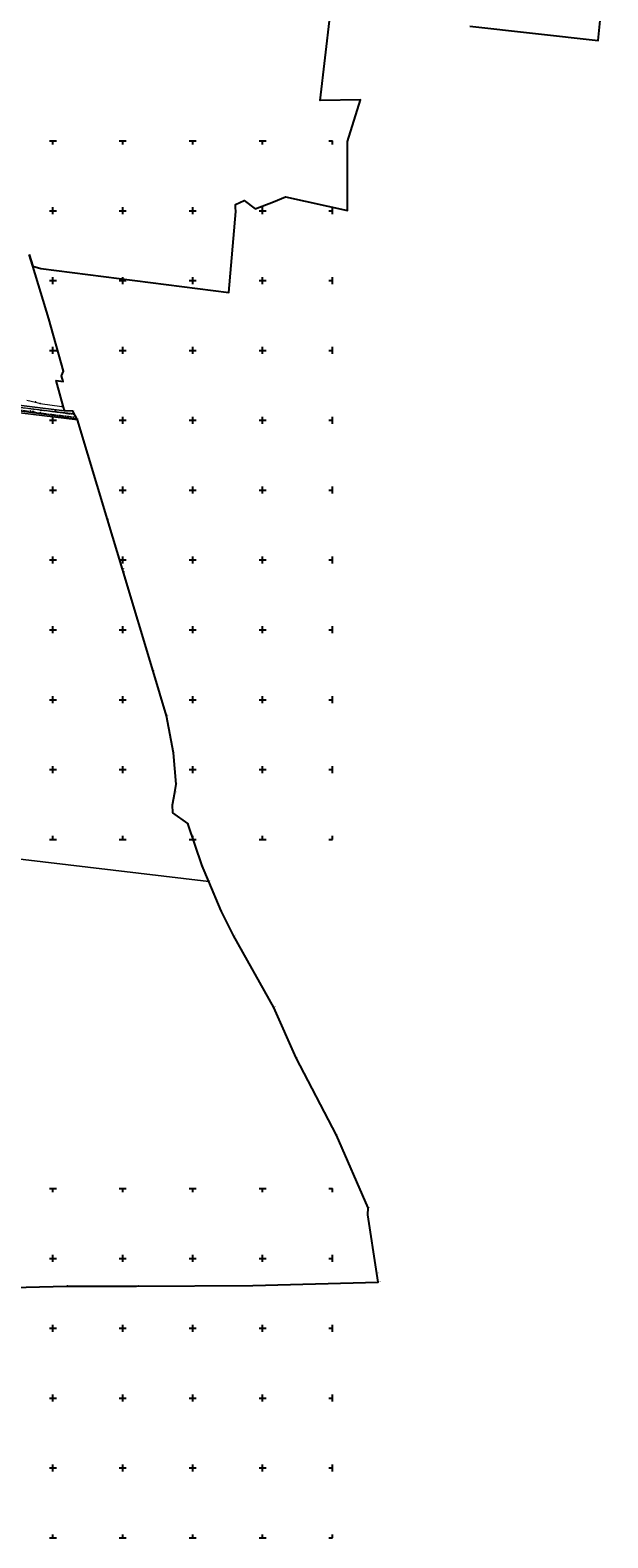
# Model space of a CAD drawing. Header units: metres. Extents: x 5548743 to 5556416, y 5707500 to 5714000.
# Tile 96 of 244: x 5555568 to 5556394, y 5707500 to 5709659. Entities that reach past the tile are written whole.
import ezdxf
from ezdxf.enums import TextEntityAlignment as Align

# ---------------------------------------------------------------- set-up
doc = ezdxf.new("R2010")
doc.units = ezdxf.units.M
doc.linetypes.add('2.25_0.75', pattern=[3, 2.25, -0.75])
doc.linetypes.add('219-1000', pattern=[0])
doc.layers.get('0').update_dxf_attribs({"color": 2, "lineweight": 5})
doc.styles.get("Standard").update_dxf_attribs({"font": 'Working1250', "width": 0.75})

# ---------------------------------------------------------------- blocks, each defined once
blk = doc.blocks.new('203')
at = {"linetype": 'Continuous', "lineweight": 0}
h = blk.add_hatch(color=0, dxfattribs=at)
edge = h.paths.add_edge_path()
edge.add_arc((0, 0), 0.09, 0, 360)
blk = doc.blocks.new('202')
at = {"color": 0, "linetype": 'Continuous', "lineweight": 0}
blk.add_circle((0, 0), 0.4, dxfattribs=at)
blk = doc.blocks.new('PIKIETAW1891')
at = {"color": 0}
blk.add_circle((0, 0), 0.09, dxfattribs=at)
blk = doc.blocks.new('RAMKA1000K')
at = {"color": 0}
for p, q in [((0, 495), (0, 500)), ((0, 500), (5, 500)), ((95, 500), (105, 500)), ((100, 495), (100, 500)), ((195, 500), (205, 500)), ((200, 495), (200, 500)), ((295, 500), (305, 500)), ((300, 495), (300, 500)), ((395, 500), (405, 500)), ((400, 495), (400, 500)), ((495, 500), (505, 500)), ((500, 495), (500, 500)), ((595, 500), (605, 500)), ((600, 495), (600, 500)), ((695, 500), (705, 500)), ((700, 495), (700, 500)), ((795, 500), (800, 500)), ((800, 495), (800, 500)), ((0, 395), (0, 405)), ((0, 400), (5, 400)), ((95, 400), (105, 400)), ((100, 395), (100, 405)), ((195, 400), (205, 400)), ((200, 395), (200, 405)), ((295, 400), (305, 400)), ((300, 395), (300, 405)), ((395, 400), (405, 400)), ((400, 395), (400, 405)), ((495, 400), (505, 400)), ((500, 395), (500, 405)), ((595, 400), (605, 400)), ((600, 395), (600, 405)), ((695, 400), (705, 400)), ((700, 395), (700, 405)), ((795, 400), (800, 400)), ((800, 395), (800, 405)), ((0, 295), (0, 305)), ((100, 295), (100, 305)), ((200, 295), (200, 305)), ((300, 295), (300, 305)), ((400, 295), (400, 305)), ((500, 295), (500, 305)), ((600, 295), (600, 305)), ((700, 295), (700, 305)), ((800, 295), (800, 305)), ((0, 300), (5, 300)), ((95, 300), (105, 300)), ((195, 300), (205, 300)), ((295, 300), (305, 300)), ((395, 300), (405, 300)), ((495, 300), (505, 300)), ((595, 300), (605, 300)), ((695, 300), (705, 300)), ((795, 300), (800, 300)), ((0, 195), (0, 205)), ((0, 200), (5, 200)), ((95, 200), (105, 200)), ((100, 195), (100, 205)), ((195, 200), (205, 200)), ((200, 195), (200, 205)), ((295, 200), (305, 200)), ((300, 195), (300, 205)), ((395, 200), (405, 200)), ((400, 195), (400, 205)), ((495, 200), (505, 200)), ((500, 195), (500, 205)), ((595, 200), (605, 200)), ((600, 195), (600, 205)), ((695, 200), (705, 200)), ((700, 195), (700, 205)), ((795, 200), (800, 200)), ((800, 195), (800, 205)), ((0, 95), (0, 105)), ((0, 100), (5, 100)), ((95, 100), (105, 100)), ((100, 95), (100, 105)), ((195, 100), (205, 100)), ((200, 95), (200, 105)), ((295, 100), (305, 100)), ((300, 95), (300, 105)), ((395, 100), (405, 100)), ((400, 95), (400, 105)), ((495, 100), (505, 100)), ((500, 95), (500, 105)), ((595, 100), (605, 100)), ((600, 95), (600, 105)), ((695, 100), (705, 100)), ((700, 95), (700, 105)), ((795, 100), (800, 100)), ((800, 95), (800, 105)), ((0, 0), (0, 5)), ((0, 0), (5, 0)), ((95, 0), (105, 0)), ((100, 0), (100, 5)), ((195, 0), (205, 0)), ((200, 0), (200, 5)), ((295, 0), (305, 0)), ((300, 0), (300, 5)), ((395, 0), (405, 0)), ((400, 0), (400, 5)), ((495, 0), (505, 0)), ((500, 0), (500, 5)), ((595, 0), (605, 0)), ((600, 0), (600, 5)), ((695, 0), (705, 0)), ((700, 0), (700, 5)), ((795, 0), (800, 0)), ((800, 0), (800, 5))]:
    blk.add_line(p, q, dxfattribs=at)

msp = doc.modelspace()

# ---------------------------------------------------------------- linework, layer by layer
at = {"layer": '216-obręb ewidencyjny', "color": 7, "linetype": 'CONTINUOUS', "lineweight": 25, "flags": 128}
for points in [[(5556196.64, 5709664.46), (5556380.06, 5709643.56), (5556393.92, 5709782.75)], [(5555566.26, 5709337.27), (5555571.34, 5709320.5), (5555582.95, 5709317.38), (5555851.85, 5709282.91), (5555861.6, 5709399.1), (5555861.33, 5709404.49), (5555861.18, 5709407.27), (5555861.15, 5709409.13), (5555873.84, 5709414.51), (5555889.37, 5709402.53), (5555915.39, 5709412.88), (5555932.96, 5709419.86), (5556021.42, 5709400.5), (5556021.57, 5709499.03), (5556040.15, 5709558.84), (5555982.49, 5709557.86), (5555996.54, 5709679.95)], [(5555272.59, 5707851.62), (5555619.4, 5707860.46), (5555719.74, 5707860.48), (5555886.07, 5707861.12), (5556065.12, 5707866.11), (5556063.22, 5707878.46), (5556050.35, 5707962.63), (5556051.01, 5707972.25), (5556005.98, 5708076.34), (5555948.23, 5708187), (5555916.1, 5708259.39), (5555858.51, 5708362.43), (5555840.57, 5708397.45), (5555823.13, 5708439.5), (5555813.78, 5708462.05), (5555793.13, 5708522.52), (5555771.73, 5708537.93), (5555771.34, 5708549.38), (5555774.3, 5708567.14), (5555776.19, 5708579.15), (5555772.68, 5708624.04), (5555762.57, 5708676.96), (5555743.35, 5708740.84), (5555700.94, 5708882.18), (5555699.59, 5708886.91), (5555678.2, 5708957.96), (5555635.05, 5709100.64), (5555628.43, 5709112.87), (5555616.49, 5709113.74), (5555604.89, 5709156.92), (5555614.48, 5709155.44), (5555612.17, 5709163.41), (5555615.31, 5709170.15), (5555594.07, 5709245.43), (5555571.34, 5709320.5), (5555566.26, 5709337.27)]]:
    msp.add_lwpolyline(points, dxfattribs=at)
at = {"layer": '218-kontur użytku gruntowego', "color": 3, "linetype": 'CONTINUOUS', "lineweight": 18, "flags": 128}
for points in [[(5555635.05, 5709100.64), (5555210.23, 5709151.98)], [(5555210.23, 5709151.98), (5555635.05, 5709100.64)], [(5555616.49, 5709113.74), (5555458.23, 5709133.02)], [(5555628.43, 5709112.87), (5555616.49, 5709113.74)], [(5555635.05, 5709100.64), (5555628.43, 5709112.87)], [(5555678.2, 5708957.96), (5555635.05, 5709100.64)], [(5555699.59, 5708886.91), (5555678.2, 5708957.96)], [(5555700.94, 5708882.18), (5555699.59, 5708886.91)], [(5555743.35, 5708740.84), (5555700.94, 5708882.18)], [(5555762.57, 5708676.96), (5555743.35, 5708740.84)], [(5555772.68, 5708624.04), (5555762.57, 5708676.96)], [(5555776.19, 5708579.15), (5555772.68, 5708624.04)], [(5555771.34, 5708549.38), (5555774.3, 5708567.14)], [(5555774.3, 5708567.14), (5555776.19, 5708579.15)], [(5555771.73, 5708537.93), (5555771.34, 5708549.38)], [(5555793.13, 5708522.52), (5555771.73, 5708537.93)], [(5555813.78, 5708462.05), (5555793.13, 5708522.52)], [(5555823.13, 5708439.5), (5555347.87, 5708495.95)], [(5555347.87, 5708495.95), (5555823.13, 5708439.5)], [(5555823.13, 5708439.5), (5555813.78, 5708462.05)], [(5555840.57, 5708397.45), (5555823.13, 5708439.5)], [(5555858.51, 5708362.43), (5555840.57, 5708397.45)], [(5555916.1, 5708259.39), (5555858.51, 5708362.43)], [(5555948.23, 5708187), (5555916.1, 5708259.39)], [(5556005.98, 5708076.34), (5555948.23, 5708187)], [(5556051.01, 5707972.25), (5556005.98, 5708076.34)], [(5556050.35, 5707962.63), (5556051.01, 5707972.25)], [(5556063.22, 5707878.46), (5556050.35, 5707962.63)], [(5556065.12, 5707866.11), (5556063.22, 5707878.46)], [(5555272.59, 5707851.62), (5555619.4, 5707860.46)], [(5555619.4, 5707860.46), (5555719.74, 5707860.48)], [(5555719.74, 5707860.48), (5555886.07, 5707861.12)], [(5555886.07, 5707861.12), (5556065.12, 5707866.11)]]:
    msp.add_lwpolyline(points, dxfattribs=at)
at = {"layer": '219-działka ewidencyjna', "color": 7, "linetype": '219-1000', "lineweight": 18, "flags": 128}
for points in [[(5555635.05, 5709100.64), (5555210.23, 5709151.98)], [(5555458.23, 5709133.02), (5555616.49, 5709113.74)], [(5555616.49, 5709113.74), (5555628.43, 5709112.87)], [(5555628.43, 5709112.87), (5555635.05, 5709100.64)], [(5555635.05, 5709100.64), (5555678.2, 5708957.96)], [(5555678.2, 5708957.96), (5555699.59, 5708886.91)], [(5555699.59, 5708886.91), (5555700.94, 5708882.18)], [(5555700.94, 5708882.18), (5555743.35, 5708740.84)], [(5555743.35, 5708740.84), (5555762.57, 5708676.96)], [(5555762.57, 5708676.96), (5555772.68, 5708624.04)], [(5555772.68, 5708624.04), (5555776.19, 5708579.15)], [(5555774.3, 5708567.14), (5555771.34, 5708549.38)], [(5555776.19, 5708579.15), (5555774.3, 5708567.14)], [(5555771.34, 5708549.38), (5555771.73, 5708537.93)], [(5555771.73, 5708537.93), (5555793.13, 5708522.52)], [(5555793.13, 5708522.52), (5555813.78, 5708462.05)], [(5555347.87, 5708495.95), (5555823.13, 5708439.5)], [(5555813.78, 5708462.05), (5555823.13, 5708439.5)], [(5555823.13, 5708439.5), (5555840.57, 5708397.45)], [(5555840.57, 5708397.45), (5555858.51, 5708362.43)], [(5555858.51, 5708362.43), (5555916.1, 5708259.39)], [(5555916.1, 5708259.39), (5555948.23, 5708187)], [(5555948.23, 5708187), (5556005.98, 5708076.34)], [(5556005.98, 5708076.34), (5556051.01, 5707972.25)], [(5556051.01, 5707972.25), (5556050.35, 5707962.63)], [(5556050.35, 5707962.63), (5556063.22, 5707878.46)], [(5556063.22, 5707878.46), (5556065.12, 5707866.11)], [(5555619.4, 5707860.46), (5555272.59, 5707851.62)], [(5555619.4, 5707860.46), (5555719.74, 5707860.48)], [(5555719.74, 5707860.48), (5555886.07, 5707861.12)], [(5556065.12, 5707866.11), (5555886.07, 5707861.12)]]:
    msp.add_lwpolyline(points, dxfattribs=at)
at = {"layer": 'jezdnia', "color": 7, "linetype": '2.25_0.75', "lineweight": 18, "flags": 128}
msp.add_lwpolyline([(5555631.14, 5709107.85), (5555582.87, 5709114.28), (5555487.61, 5709126.44), (5555461.56, 5709129.81), (5555420.05, 5709135.28), (5555367.29, 5709142.27), (5555300.59, 5709150.08), (5555210.88, 5709159.51), (5555200.24, 5709160.42), (5555121.43, 5709171.58), (5555083.25, 5709176.06), (5555082.17, 5709172.29), (5555123.28, 5709166.82), (5555206.05, 5709155.34), (5555210.55, 5709154.86), (5555302.31, 5709146.24), (5555366.74, 5709138.92), (5555418.43, 5709131.09), (5555460.19, 5709126.83), (5555487.35, 5709122.93), (5555567.72, 5709112.96), (5555571.54, 5709112.46), (5555581.99, 5709110.46), (5555632.9, 5709104.61)], close=True, dxfattribs=at)
at = {"layer": 'przewód telekomunikacyjny podziemny', "color": 30, "linetype": 'CONTINUOUS', "lineweight": 18, "flags": 128}
for points in [[(5555076.66, 5709177.03), (5555106.33, 5709172.67), (5555142.57, 5709167.75), (5555175.15, 5709163.21), (5555200.16, 5709160.29), (5555229.17, 5709157.08), (5555281.9, 5709151.56), (5555339.6, 5709144.71), (5555376.39, 5709141.43), (5555430.5, 5709134.67), (5555464.2, 5709130.3), (5555511.92, 5709124.09), (5555560.99, 5709117.88), (5555603.5, 5709112.75), (5555630.2, 5709109.6)], [(5555085.77, 5709169.46), (5555133.77, 5709165.17), (5555170.63, 5709160.78), (5555227.83, 5709153.43), (5555274.23, 5709147.53), (5555333.1, 5709140.39), (5555412.64, 5709130.59), (5555475.04, 5709123.03), (5555537.11, 5709115.28), (5555633.98, 5709102.59)], [(5555562.87, 5709128.56), (5555575.12, 5709126.09), (5555581.88, 5709123.99), (5555612.83, 5709119.62), (5555615.03, 5709119.2)]]:
    msp.add_lwpolyline(points, dxfattribs=at)

# ---------------------------------------------------------------- block references
at = {"layer": '202-punkt graniczny', "color": 7, "linetype": 'CONTINUOUS', "lineweight": 18}
for p in [(5555616.49, 5709113.74), (5555635.05, 5709100.64), (5555678.2, 5708957.96), (5555699.59, 5708886.91), (5555700.94, 5708882.18), (5556050.35, 5707962.63)]:
    msp.add_blockref('202', p, dxfattribs=at)
at = {"layer": '203-punkt graniczny', "color": 7, "linetype": 'CONTINUOUS', "lineweight": 18}
for p in [(5555628.43, 5709112.87), (5555743.35, 5708740.84), (5555762.57, 5708676.96), (5555772.68, 5708624.04), (5555774.3, 5708567.14), (5555776.19, 5708579.15), (5555771.34, 5708549.38), (5555771.73, 5708537.93), (5555793.13, 5708522.52), (5555813.78, 5708462.05), (5555823.13, 5708439.5), (5555840.57, 5708397.45), (5555858.51, 5708362.43), (5555916.1, 5708259.39), (5555948.23, 5708187), (5556005.98, 5708076.34), (5556051.01, 5707972.25), (5556063.22, 5707878.46), (5555619.4, 5707860.46), (5555719.74, 5707860.48), (5555886.07, 5707861.12), (5556065.12, 5707866.11)]:
    msp.add_blockref('203', p, dxfattribs=at)
at = {"layer": 'Punkt roboczy BDOT GESUT K1', "color": 6, "linetype": 'CONTINUOUS', "lineweight": 18}
for p in [(5555575.12, 5709126.09), (5555581.88, 5709123.99), (5555567.72, 5709112.96), (5555571.54, 5709112.46), (5555581.99, 5709110.46), (5555582.87, 5709114.28), (5555603.5, 5709112.75), (5555612.83, 5709119.62), (5555615.03, 5709119.2), (5555630.2, 5709109.6), (5555631.14, 5709107.85), (5555632.9, 5709104.61), (5555633.98, 5709102.59)]:
    msp.add_blockref('PIKIETAW1891', p, dxfattribs=at)
at = {"layer": 'Wstawianie ramki sekcyjnej z opisem', "color": 7, "linetype": 'CONTINUOUS', "lineweight": 13}
for p in [(5555200, 5709000), (5555200, 5709000), (5555200, 5709000), (5555200, 5709000), (5555200, 5708500), (5555200, 5708500), (5555200, 5708500), (5555200, 5708500), (5555200, 5707500), (5555200, 5707500), (5555200, 5707500), (5555200, 5707500)]:
    msp.add_blockref('RAMKA1000K', p, dxfattribs=at)

# ---------------------------------------------------------------- texts
at = {"layer": '202-punkt graniczny-Atr103', "color": 7, "width": 0.9}
for s, p in [('728', (5555616.49, 5709113.74)), ('728', (5555616.49, 5709113.74)), ('730', (5555635.05, 5709100.64)), ('730', (5555635.05, 5709100.64)), ('731', (5555678.2, 5708957.96)), ('731', (5555678.2, 5708957.96)), ('732', (5555699.59, 5708886.91)), ('732', (5555699.59, 5708886.91)), ('733', (5555700.94, 5708882.18)), ('733', (5555700.94, 5708882.18)), ('750', (5556050.35, 5707962.63)), ('750', (5556050.35, 5707962.63))]:
    msp.add_text(s, height=1.125, dxfattribs=at).set_placement(p, align=Align.BOTTOM_LEFT)
at = {"layer": '203-punkt graniczny-Atr103', "color": 7, "width": 0.9}
for s, p in [('729', (5555628.43, 5709112.87)), ('729', (5555628.43, 5709112.87)), ('734', (5555743.35, 5708740.84)), ('734', (5555743.35, 5708740.84)), ('735', (5555762.57, 5708676.96)), ('735', (5555762.57, 5708676.96)), ('736', (5555772.68, 5708624.04)), ('736', (5555772.68, 5708624.04)), ('737', (5555776.19, 5708579.15)), ('737', (5555776.19, 5708579.15)), ('738', (5555774.3, 5708567.14)), ('738', (5555774.3, 5708567.14)), ('739', (5555771.34, 5708549.38)), ('739', (5555771.34, 5708549.38)), ('740', (5555771.73, 5708537.93)), ('740', (5555771.73, 5708537.93)), ('741', (5555793.13, 5708522.52)), ('741', (5555793.13, 5708522.52)), ('742', (5555813.78, 5708462.05)), ('742', (5555813.78, 5708462.05)), ('743', (5555823.13, 5708439.5)), ('743', (5555823.13, 5708439.5)), ('744', (5555840.57, 5708397.45)), ('744', (5555840.57, 5708397.45)), ('745', (5555858.51, 5708362.43)), ('745', (5555858.51, 5708362.43)), ('746', (5555916.1, 5708259.39)), ('746', (5555916.1, 5708259.39)), ('747', (5555948.23, 5708187)), ('747', (5555948.23, 5708187)), ('748', (5556005.98, 5708076.34)), ('748', (5556005.98, 5708076.34)), ('749', (5556051.01, 5707972.25)), ('749', (5556051.01, 5707972.25)), ('751', (5556063.22, 5707878.46)), ('751', (5556063.22, 5707878.46)), ('3204', (5555619.4, 5707860.46)), ('3204', (5555619.4, 5707860.46)), ('3203', (5555719.74, 5707860.48)), ('3203', (5555719.74, 5707860.48)), ('3202', (5555886.07, 5707861.12)), ('3202', (5555886.07, 5707861.12)), ('3201', (5556065.12, 5707866.11)), ('3201', (5556065.12, 5707866.11))]:
    msp.add_text(s, height=1.125, dxfattribs=at).set_placement(p, align=Align.BOTTOM_LEFT)
at = {"layer": 'przewód telekomunikacyjny podziemny-Atr1', "color": 30, "width": 0.9}
msp.add_text('tD', height=1.125, rotation=351.809, dxfattribs=at).set_placement((5555591.24, 5709114.23), align=Align.MIDDLE_LEFT)

doc.saveas('drawing.dxf')
